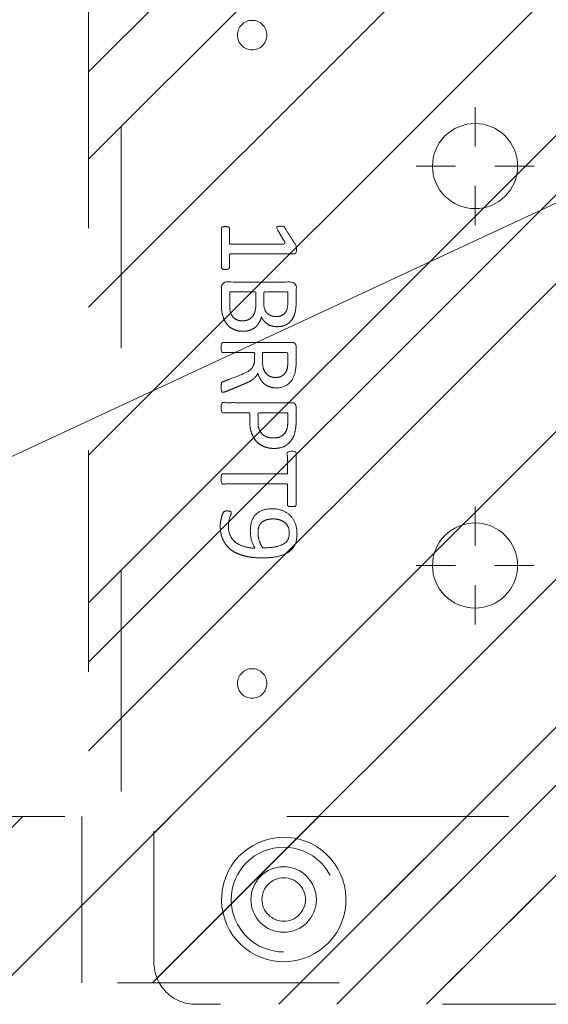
# Model space of a CAD drawing. Header units: inches. Extents: x -416 to -272, y -73 to 47.
# Tile 38 of 206: x -355.53 to -352.36, y -34.24 to -28.32. Entities that reach past the tile are written whole.
import ezdxf

# ---------------------------------------------------------------- set-up
doc = ezdxf.new("R2010")
doc.units = ezdxf.units.IN
doc.header["$LTSCALE"] = 32
doc.header["$MEASUREMENT"] = 0
doc.header["$PDMODE"] = 1
doc.header["$PDSIZE"] = -2
doc.linetypes.add('Dash Style-1', pattern=[0.083328, 0.041656, -0.041672])
for name, color, linetype, lineweight in [('DashLine', 7, 'Continuous', 13), ('DashLineFill', 7, 'Dash Style-1', 13), ('Drawing', 7, 'Continuous', 18), ('Metal-DeskStructure', 7, 'Continuous', 13), ('None', 7, 'Continuous', 18), ('SolidLine', 7, 'Continuous', 15)]:
    doc.layers.add(name, color=color, linetype=linetype, lineweight=lineweight)
pattern_1 = [(45, (0, 0), (-1.61302, 1.93572), []), (45, (-1.0608, 1.0608), (-0.472346, 0.416761), [])]

# ---------------------------------------------------------------- blocks, each defined once
blk = doc.blocks.new('Group-84')
at = {"layer": 'DashLine'}
blk.add_line((71.8898, -12.0079), (55.7172, -19.5493), dxfattribs=at)
blk = doc.blocks.new('Group-55')
at = {"layer": 'DashLine'}
for p, q in [((0.0002, 3.8189), (0.0002, 4.0551)), ((-0.1179, 3.7008), (-0.3541, 3.7008)), ((0.1183, 3.7008), (0.3545, 3.7008)), ((0.0002, 3.5827), (0.0002, 3.3465))]:
    blk.add_line(p, q, dxfattribs=at)
at = {"layer": 'DashLine', "flags": 128}
blk.add_lwpolyline([(-0.2557, 3.7008), (-0.2545, 3.7259), (-0.2508, 3.7507), (-0.2447, 3.7751), (-0.2362, 3.7987), (-0.2255, 3.8214), (-0.2126, 3.843), (-0.1976, 3.8631), (-0.1808, 3.8817), (-0.1621, 3.8986), (-0.142, 3.9136), (-0.1204, 3.9265), (-0.0977, 3.9372), (-0.0741, 3.9457), (-0.0497, 3.9518), (-0.0249, 3.9555), (0.0002, 3.9567), (0.0253, 3.9555), (0.0501, 3.9518), (0.0745, 3.9457), (0.0981, 3.9372), (0.1208, 3.9265), (0.1424, 3.9136), (0.1625, 3.8986), (0.1812, 3.8817), (0.198, 3.8631), (0.213, 3.843), (0.2259, 3.8214), (0.2366, 3.7987), (0.2451, 3.7751), (0.2512, 3.7507), (0.2549, 3.7259), (0.2561, 3.7008), (0.2549, 3.6757), (0.2512, 3.6509), (0.2451, 3.6265), (0.2366, 3.6029), (0.2259, 3.5802), (0.213, 3.5586), (0.198, 3.5384), (0.1812, 3.5198), (0.1625, 3.503), (0.1424, 3.488), (0.1208, 3.4751), (0.0981, 3.4644), (0.0745, 3.4559), (0.0501, 3.4498), (0.0253, 3.4461), (0.0002, 3.4449), (-0.0249, 3.4461), (-0.0497, 3.4498), (-0.0741, 3.4559), (-0.0977, 3.4644), (-0.1204, 3.4751), (-0.142, 3.488), (-0.1621, 3.503), (-0.1808, 3.5198), (-0.1976, 3.5384), (-0.2126, 3.5586), (-0.2255, 3.5802), (-0.2362, 3.6029), (-0.2447, 3.6265), (-0.2508, 3.6509), (-0.2545, 3.6757)], close=True, dxfattribs=at)
blk = doc.blocks.new('Group-56')
at = {"layer": 'DashLine'}
for p, q in [((0.0002, 6.2205), (0.0002, 6.4567)), ((-0.1179, 6.1024), (-0.3541, 6.1024)), ((0.1183, 6.1024), (0.3545, 6.1024)), ((0.0002, 5.9843), (0.0002, 5.748))]:
    blk.add_line(p, q, dxfattribs=at)
at = {"layer": 'DashLine', "flags": 128}
blk.add_lwpolyline([(-0.2557, 6.1024), (-0.2545, 6.1274), (-0.2508, 6.1523), (-0.2447, 6.1766), (-0.2362, 6.2003), (-0.2255, 6.223), (-0.2126, 6.2445), (-0.1976, 6.2647), (-0.1808, 6.2833), (-0.1621, 6.3002), (-0.142, 6.3151), (-0.1204, 6.3281), (-0.0977, 6.3388), (-0.0741, 6.3472), (-0.0497, 6.3534), (-0.0249, 6.357), (0.0002, 6.3583), (0.0253, 6.357), (0.0501, 6.3534), (0.0745, 6.3472), (0.0981, 6.3388), (0.1208, 6.3281), (0.1424, 6.3151), (0.1625, 6.3002), (0.1812, 6.2833), (0.198, 6.2647), (0.213, 6.2445), (0.2259, 6.223), (0.2366, 6.2003), (0.2451, 6.1766), (0.2512, 6.1523), (0.2549, 6.1274), (0.2561, 6.1024), (0.2549, 6.0773), (0.2512, 6.0524), (0.2451, 6.0281), (0.2366, 6.0044), (0.2259, 5.9817), (0.213, 5.9602), (0.198, 5.94), (0.1812, 5.9214), (0.1625, 5.9045), (0.1424, 5.8896), (0.1208, 5.8767), (0.0981, 5.8659), (0.0745, 5.8575), (0.0501, 5.8514), (0.0253, 5.8477), (0.0002, 5.8465), (-0.0249, 5.8477), (-0.0497, 5.8514), (-0.0741, 5.8575), (-0.0977, 5.8659), (-0.1204, 5.8767), (-0.142, 5.8896), (-0.1621, 5.9045), (-0.1808, 5.9214), (-0.1976, 5.94), (-0.2126, 5.9602), (-0.2255, 5.9817), (-0.2362, 6.0044), (-0.2447, 6.0281), (-0.2508, 6.0524), (-0.2545, 6.0773)], close=True, dxfattribs=at)
blk = doc.blocks.new('Group-58')
at = {"layer": 'SolidLine', "color": 7}
for points, knots in [([(1.2823, 6.0565), (1.3118, 6.0565), (1.3709, 6.0491), (1.4262, 6.0325), (1.4742, 6.0048), (1.5093, 5.9623), (1.5314, 5.9033), (1.5314, 5.8498), (1.5259, 5.8221), (1.5176, 5.7889), (1.5093, 5.7778), (1.4982, 5.7741), (1.4816, 5.7741), (1.4724, 5.776), (1.4668, 5.7778), (1.465, 5.7815), (1.465, 5.7889), (1.4705, 5.8018), (1.4779, 5.8239), (1.4816, 5.8516), (1.4816, 5.9033), (1.4558, 5.9513), (1.4133, 5.9808), (1.3561, 5.9974), (1.3229, 5.9974), (1.334, 5.979), (1.3506, 5.9273), (1.3506, 5.8572), (1.3303, 5.8055), (1.2952, 5.776), (1.2472, 5.7612), (1.1882, 5.7612), (1.1347, 5.7796), (1.0941, 5.8166), (1.0701, 5.8719), (1.0701, 5.9402), (1.083, 5.9826), (1.1107, 6.0159), (1.1476, 6.038), (1.1956, 6.0509), (1.2509, 6.0565), (1.2823, 6.0565)], [0, 0, 0, 0.054342, 0.108683, 0.163025, 0.217366, 0.271708, 0.32605, 0.346749, 0.367448, 0.408846, 0.429545, 0.450244, 0.466803, 0.483362, 0.499922, 0.516481, 0.53304, 0.549599, 0.566158, 0.582718, 0.612524, 0.642331, 0.672137, 0.701944, 0.701944, 0.721255, 0.740567, 0.762023, 0.78348, 0.804937, 0.826394, 0.847851, 0.869308, 0.890765, 0.912222, 0.926851, 0.941481, 0.956111, 0.970741, 0.98537, 1, 1, 1]), ([(1.2768, 5.9956), (1.2325, 5.9956), (1.1411, 5.979), (1.1162, 5.9291), (1.1162, 5.8848), (1.1328, 5.8516), (1.1605, 5.8313), (1.1956, 5.8221), (1.2343, 5.8221), (1.2675, 5.8313), (1.2915, 5.8498), (1.3044, 5.8811), (1.3044, 5.931), (1.2878, 5.979), (1.2768, 5.9956)], [0, 0, 0, 0.066007, 0.19802, 0.264026, 0.330033, 0.39604, 0.462046, 0.528053, 0.60066, 0.673267, 0.745875, 0.818482, 0.909241, 1, 1, 1]), ([(1.1014, 5.7482), (1.1074, 5.7482), (1.118, 5.7482), (1.1236, 5.7445), (1.1273, 5.739), (1.1273, 5.6744), (1.1273, 5.6116), (1.3211, 5.6116), (1.5185, 5.6116), (1.5222, 5.608), (1.5241, 5.6006), (1.5259, 5.5895), (1.5259, 5.5729), (1.5241, 5.5618), (1.5222, 5.5544), (1.5185, 5.5507), (1.3211, 5.5507), (1.1273, 5.5507), (1.1273, 5.488), (1.1273, 5.4234), (1.1236, 5.4179), (1.118, 5.416), (1.1088, 5.4142), (1.0959, 5.4142), (1.0848, 5.416), (1.0793, 5.4179), (1.0756, 5.4234), (1.0756, 5.5812), (1.0756, 5.739), (1.0793, 5.7445), (1.0848, 5.7482), (1.0959, 5.7482), (1.1014, 5.7482)], [0, 0, 0, 0.003046, 0.005389, 0.007733, 0.010076, 0.089744, 0.089744, 0.335779, 0.340465, 0.345152, 0.349838, 0.354524, 0.360382, 0.36624, 0.372099, 0.377957, 0.6855, 0.6855, 0.785085, 0.788014, 0.790943, 0.793872, 0.796801, 0.798998, 0.801195, 0.803391, 0.805588, 0.991213, 0.99341, 0.995606, 0.997803, 1, 1, 1]), ([(1.2066, 5.3983), (1.2417, 5.3983), (1.2952, 5.3761), (1.3321, 5.3355), (1.3543, 5.2765), (1.3543, 5.2091), (1.3543, 5.1842), (1.4345, 5.1842), (1.5185, 5.1842), (1.5222, 5.1805), (1.5241, 5.1731), (1.5259, 5.162), (1.5259, 5.1454), (1.5241, 5.1344), (1.5222, 5.127), (1.5185, 5.1233), (1.3081, 5.1233), (1.0885, 5.1233), (1.0756, 5.1381), (1.0756, 5.1953), (1.0756, 5.258), (1.0793, 5.2839), (1.0867, 5.3208), (1.1088, 5.3577), (1.1402, 5.3854), (1.1826, 5.3983), (1.2066, 5.3983)], [0, 0, 0, 0.066268, 0.132535, 0.198803, 0.26507, 0.303966, 0.303966, 0.429297, 0.43506, 0.440822, 0.446584, 0.452347, 0.456957, 0.461567, 0.466177, 0.470786, 0.728938, 0.745073, 0.761208, 0.845107, 0.870922, 0.896738, 0.922553, 0.948369, 0.974184, 1, 1, 1]), ([(1.2122, 5.3355), (1.1845, 5.3355), (1.1476, 5.3152), (1.131, 5.2857), (1.1254, 5.2543), (1.1254, 5.211), (1.1254, 5.1842), (1.2149, 5.1842), (1.3044, 5.1842), (1.3044, 5.211), (1.3044, 5.2635), (1.2915, 5.3005), (1.2657, 5.3244), (1.2325, 5.3355), (1.2122, 5.3355)], [0, 0, 0, 0.053098, 0.106195, 0.159293, 0.212391, 0.297937, 0.297937, 0.584068, 0.584068, 0.669615, 0.752211, 0.834807, 0.917404, 1, 1, 1]), ([(1.5148, 5.0603), (1.5185, 5.0603), (1.5222, 5.0584), (1.5241, 5.0511), (1.5259, 5.0381), (1.5259, 5.0197), (1.5241, 5.0086), (1.5222, 5.0012), (1.5167, 4.9975), (1.5111, 4.9957), (1.4585, 4.9754), (1.4059, 4.9551), (1.3875, 4.9477), (1.358, 4.9329), (1.3358, 4.9108), (1.3247, 4.8813), (1.3247, 4.8416), (1.3247, 4.8222), (1.4198, 4.8222), (1.5185, 4.8222), (1.5222, 4.8185), (1.5241, 4.8111), (1.5259, 4.8001), (1.5259, 4.7835), (1.5241, 4.7724), (1.5222, 4.765), (1.5185, 4.7613), (1.3072, 4.7613), (1.0867, 4.7613), (1.0756, 4.7761), (1.0756, 4.8314), (1.0756, 4.896), (1.0774, 4.9182), (1.0793, 4.9274), (1.083, 4.9532), (1.1033, 4.9938), (1.1328, 5.0197), (1.1716, 5.0344), (1.2159, 5.0344), (1.2528, 5.0215), (1.2805, 4.9994), (1.2989, 4.9662), (1.3063, 4.9477), (1.3118, 4.9588), (1.3266, 4.9772), (1.3469, 4.992), (1.3746, 5.0049), (1.3912, 5.0123), (1.4401, 5.0326), (1.489, 5.0529), (1.5019, 5.0584), (1.513, 5.0603), (1.5148, 5.0603)], [0, 0, 0, 0.004018, 0.008035, 0.012053, 0.01607, 0.020088, 0.024105, 0.028123, 0.03214, 0.03214, 0.070951, 0.070951, 0.084634, 0.098317, 0.112001, 0.125684, 0.138745, 0.138745, 0.202807, 0.205295, 0.207782, 0.21027, 0.212758, 0.214748, 0.216739, 0.218729, 0.220719, 0.332671, 0.339637, 0.346603, 0.391882, 0.407555, 0.423229, 0.423229, 0.466696, 0.510164, 0.553631, 0.597099, 0.640566, 0.684033, 0.727501, 0.770968, 0.770968, 0.798042, 0.825115, 0.852188, 0.879262, 0.879262, 0.958132, 0.958132, 0.979066, 1, 1, 1]), ([(1.2011, 4.9717), (1.1734, 4.9717), (1.1383, 4.9477), (1.1291, 4.92), (1.1273, 4.9108), (1.1254, 4.8887), (1.1254, 4.8471), (1.1254, 4.8222), (1.2011, 4.8222), (1.2768, 4.8222), (1.2768, 4.8508), (1.2768, 4.9034), (1.2657, 4.9366), (1.2435, 4.9606), (1.2159, 4.9717), (1.2011, 4.9717)], [0, 0, 0, 0.142515, 0.285031, 0.285031, 0.330993, 0.376955, 0.445899, 0.445899, 0.655281, 0.655281, 0.734439, 0.800829, 0.867219, 0.93361, 1, 1, 1]), ([(1.3949, 4.694), (1.417, 4.694), (1.4521, 4.6829), (1.4816, 4.6644), (1.5019, 4.6367), (1.5241, 4.5869), (1.5241, 4.4799), (1.5241, 4.4134), (1.513, 4.3987), (1.2998, 4.3987), (1.0867, 4.3987), (1.0756, 4.4134), (1.0756, 4.4716), (1.0756, 4.5629), (1.0922, 4.6146), (1.1199, 4.6478), (1.1623, 4.6663), (1.2048, 4.6663), (1.2343, 4.6589), (1.2583, 4.6441), (1.2786, 4.6201), (1.2841, 4.6072), (1.2878, 4.6257), (1.3063, 4.6571), (1.334, 4.681), (1.3727, 4.694), (1.3949, 4.694)], [0, 0, 0, 0.031455, 0.06291, 0.094366, 0.125821, 0.188731, 0.266159, 0.275837, 0.285516, 0.435531, 0.44521, 0.454888, 0.521427, 0.574659, 0.627891, 0.681123, 0.734355, 0.762747, 0.791139, 0.819531, 0.847924, 0.847924, 0.885943, 0.923962, 0.961981, 1, 1, 1]), ([(1.3986, 4.6312), (1.3783, 4.6312), (1.3487, 4.6183), (1.3284, 4.5943), (1.3174, 4.5574), (1.3174, 4.4937), (1.3174, 4.4577), (1.3958, 4.4577), (1.4742, 4.4577), (1.4742, 4.5011), (1.4742, 4.5851), (1.4465, 4.6183), (1.417, 4.6312), (1.3986, 4.6312)], [0, 0, 0, 0.079156, 0.158312, 0.237468, 0.316624, 0.419526, 0.419526, 0.643799, 0.643799, 0.767809, 0.883905, 0.941952, 1, 1, 1]), ([(1.1956, 4.6054), (1.1789, 4.6054), (1.1531, 4.5961), (1.1347, 4.5758), (1.1254, 4.5445), (1.1254, 4.4891), (1.1254, 4.4577), (1.1974, 4.4577), (1.2694, 4.4577), (1.2694, 4.4919), (1.2694, 4.5482), (1.2583, 4.5777), (1.238, 4.5961), (1.2103, 4.6054), (1.1956, 4.6054)], [0, 0, 0, 0.074499, 0.148998, 0.223496, 0.297995, 0.395417, 0.395417, 0.61891, 0.61891, 0.724928, 0.793696, 0.862464, 0.931232, 1, 1, 1]), ([(1.5001, 4.3229), (1.5074, 4.3229), (1.5213, 4.3201), (1.5241, 4.3118), (1.5241, 4.1927), (1.5241, 4.0737), (1.5222, 4.07), (1.5167, 4.0663), (1.5074, 4.0645), (1.4945, 4.0645), (1.4853, 4.0663), (1.4798, 4.0682), (1.4761, 4.0737), (1.4761, 4.1226), (1.4761, 4.1697), (1.3063, 4.1697), (1.1365, 4.1697), (1.1623, 4.1263), (1.1882, 4.0829), (1.19, 4.0774), (1.1919, 4.0682), (1.1882, 4.0645), (1.1771, 4.0626), (1.1646, 4.0626), (1.155, 4.0626), (1.1494, 4.0645), (1.1457, 4.0682), (1.1439, 4.0719), (1.1107, 4.1235), (1.0774, 4.1752), (1.0756, 4.1771), (1.0756, 4.1807), (1.0738, 4.1863), (1.0738, 4.2034), (1.0738, 4.2214), (1.0774, 4.2269), (1.0811, 4.2287), (1.2795, 4.2287), (1.4761, 4.2287), (1.4761, 4.2693), (1.4761, 4.3136), (1.4798, 4.3173), (1.4853, 4.321), (1.4945, 4.3229), (1.5001, 4.3229)], [0, 0, 0, 0.00261, 0.007831, 0.010441, 0.176195, 0.178805, 0.181415, 0.184026, 0.186636, 0.188594, 0.190551, 0.192509, 0.194467, 0.244389, 0.244389, 0.424498, 0.424498, 0.47805, 0.47805, 0.484241, 0.490432, 0.496622, 0.502813, 0.507071, 0.510941, 0.514811, 0.518682, 0.518682, 0.576295, 0.576295, 0.578743, 0.58119, 0.583638, 0.590247, 0.593184, 0.596122, 0.599059, 0.911881, 0.911881, 0.976501, 0.982376, 0.988251, 0.994125, 1, 1, 1])]:
    blk.add_open_spline(points, degree=2, knots=knots, dxfattribs=at)
blk = doc.blocks.new('1BRPT9-Bracket (2D)')
at = {"layer": 'DashLineFill', "linetype": 'Continuous', "lineweight": 13}
h = blk.add_hatch(dxfattribs=at)
h.set_pattern_fill('Steel', color=253, style=0, pattern_type=2)
h.set_pattern_definition(pattern_1)
edge = h.paths.add_edge_path()
edge.add_line((-2.3221, -8.7402), (-2.3221, 8.7402))
edge.add_line((-2.3221, 8.7402), (1.6779, 8.7402))
edge.add_arc((1.6779, 8.4882), 0.252, 0, 90, ccw=False)
edge.add_line((1.9299, 8.4882), (1.9299, 7.4803))
edge.add_line((1.9299, 7.4803), (2.3236, 7.4611))
edge.add_line((2.3236, 7.4611), (2.3236, -7.4803))
edge.add_line((2.3236, -7.4803), (1.9299, -7.4803))
edge.add_line((1.9299, -7.4803), (1.9299, -8.4882))
edge.add_arc((1.6779, -8.4882), 0.252, -90, 0, ccw=False)
edge.add_line((1.6779, -8.7402), (-2.3221, -8.7402))
h = blk.add_hatch(dxfattribs=at)
h.set_pattern_fill('Steel', color=253, style=0, pattern_type=2)
h.set_pattern_definition(pattern_1)
h.paths.add_polyline_path([(1.1504, 8.4252), (1.1812, 8.4237), (1.2118, 8.4191), (1.2418, 8.4116), (1.2709, 8.4012), (1.2988, 8.388), (1.3254, 8.3721), (1.3502, 8.3537), (1.3731, 8.3329), (1.3938, 8.31), (1.4123, 8.2852), (1.4281, 8.2587), (1.4414, 8.2308), (1.4518, 8.2017), (1.4593, 8.1717), (1.4638, 8.1411), (1.4653, 8.1102), (1.4638, 8.0794), (1.4593, 8.0488), (1.4518, 8.0188), (1.4414, 7.9897), (1.4281, 7.9618), (1.4123, 7.9353), (1.3938, 7.9104), (1.3731, 7.8875), (1.3502, 7.8668), (1.3254, 7.8484), (1.2988, 7.8325), (1.2709, 7.8193), (1.2418, 7.8088), (1.2118, 7.8013), (1.1812, 7.7968), (1.1504, 7.7953), (1.1195, 7.7968), (1.0889, 7.8013), (1.0589, 7.8088), (1.0298, 7.8193), (1.0019, 7.8325), (0.9754, 7.8484), (0.9506, 7.8668), (0.9277, 7.8875), (0.9069, 7.9104), (0.8885, 7.9353), (0.8726, 7.9618), (0.8594, 7.9897), (0.849, 8.0188), (0.8415, 8.0488), (0.8369, 8.0794), (0.8354, 8.1102), (0.8369, 8.1411), (0.8415, 8.1717), (0.849, 8.2017), (0.8594, 8.2308), (0.8726, 8.2587), (0.8885, 8.2852), (0.9069, 8.31), (0.9277, 8.3329), (0.9506, 8.3537), (0.9754, 8.3721), (1.0019, 8.388), (1.0298, 8.4012), (1.0589, 8.4116), (1.0889, 8.4191), (1.1195, 8.4237)])
h = blk.add_hatch(dxfattribs=at)
h.set_pattern_fill('Steel', color=253, style=0, pattern_type=2)
h.set_pattern_definition(pattern_1)
h.paths.add_polyline_path([(1.1504, 8.3071), (1.1697, 8.3061), (1.1888, 8.3033), (1.2075, 8.2986), (1.2257, 8.2921), (1.2432, 8.2838), (1.2597, 8.2739), (1.2753, 8.2624), (1.2896, 8.2494), (1.3025, 8.2351), (1.314, 8.2196), (1.324, 8.203), (1.3322, 8.1856), (1.3387, 8.1674), (1.3434, 8.1486), (1.3463, 8.1295), (1.3472, 8.1102), (1.3463, 8.0909), (1.3434, 8.0718), (1.3387, 8.0531), (1.3322, 8.0349), (1.324, 8.0174), (1.314, 8.0009), (1.3025, 7.9854), (1.2896, 7.971), (1.2753, 7.9581), (1.2597, 7.9466), (1.2432, 7.9366), (1.2257, 7.9284), (1.2075, 7.9219), (1.1888, 7.9172), (1.1697, 7.9143), (1.1504, 7.9134), (1.1311, 7.9143), (1.112, 7.9172), (1.0932, 7.9219), (1.075, 7.9284), (1.0576, 7.9366), (1.041, 7.9466), (1.0255, 7.9581), (1.0112, 7.971), (0.9982, 7.9854), (0.9867, 8.0009), (0.9768, 8.0174), (0.9685, 8.0349), (0.962, 8.0531), (0.9573, 8.0718), (0.9545, 8.0909), (0.9535, 8.1102), (0.9545, 8.1295), (0.9573, 8.1486), (0.962, 8.1674), (0.9685, 8.1856), (0.9768, 8.203), (0.9867, 8.2196), (0.9982, 8.2351), (1.0112, 8.2494), (1.0255, 8.2624), (1.041, 8.2739), (1.0576, 8.2838), (1.075, 8.2921), (1.0932, 8.2986), (1.112, 8.3033), (1.1311, 8.3061)])
h = blk.add_hatch(dxfattribs=at)
h.set_pattern_fill('Steel', color=253, style=0, pattern_type=2)
h.set_pattern_definition(pattern_1)
h.paths.add_polyline_path([(1.3393, 6.8996), (1.348, 6.8992), (1.3566, 6.8979), (1.3651, 6.8958), (1.3732, 6.8929), (1.3811, 6.8891), (1.3886, 6.8847), (1.3955, 6.8795), (1.402, 6.8737), (1.4078, 6.8672), (1.413, 6.8602), (1.4175, 6.8528), (1.4212, 6.8449), (1.4241, 6.8367), (1.4262, 6.8283), (1.4275, 6.8197), (1.4279, 6.811), (1.4275, 6.8023), (1.4262, 6.7937), (1.4241, 6.7853), (1.4212, 6.7771), (1.4175, 6.7693), (1.413, 6.7618), (1.4078, 6.7548), (1.402, 6.7484), (1.3955, 6.7425), (1.3886, 6.7374), (1.3811, 6.7329), (1.3732, 6.7292), (1.3651, 6.7263), (1.3566, 6.7241), (1.348, 6.7229), (1.3393, 6.7224), (1.3307, 6.7229), (1.3221, 6.7241), (1.3136, 6.7263), (1.3054, 6.7292), (1.2976, 6.7329), (1.2901, 6.7374), (1.2832, 6.7425), (1.2767, 6.7484), (1.2709, 6.7548), (1.2657, 6.7618), (1.2612, 6.7693), (1.2575, 6.7771), (1.2546, 6.7853), (1.2525, 6.7937), (1.2512, 6.8023), (1.2508, 6.811), (1.2512, 6.8197), (1.2525, 6.8283), (1.2546, 6.8367), (1.2575, 6.8449), (1.2612, 6.8528), (1.2657, 6.8602), (1.2709, 6.8672), (1.2767, 6.8737), (1.2832, 6.8795), (1.2901, 6.8847), (1.2976, 6.8891), (1.3054, 6.8929), (1.3136, 6.8958), (1.3221, 6.8979), (1.3307, 6.8992)])
h = blk.add_hatch(dxfattribs=at)
h.set_pattern_fill('Steel', color=253, style=0, pattern_type=2)
h.set_pattern_definition(pattern_1)
h.paths.add_polyline_path([(1.3393, 3.002), (1.348, 3.0015), (1.3566, 3.0003), (1.3651, 2.9982), (1.3732, 2.9952), (1.3811, 2.9915), (1.3886, 2.987), (1.3955, 2.9819), (1.402, 2.976), (1.4078, 2.9696), (1.413, 2.9626), (1.4175, 2.9551), (1.4212, 2.9473), (1.4241, 2.9391), (1.4262, 2.9307), (1.4275, 2.9221), (1.4279, 2.9134), (1.4275, 2.9047), (1.4262, 2.8961), (1.4241, 2.8877), (1.4212, 2.8795), (1.4175, 2.8716), (1.413, 2.8642), (1.4078, 2.8572), (1.402, 2.8507), (1.3955, 2.8449), (1.3886, 2.8397), (1.3811, 2.8353), (1.3732, 2.8315), (1.3651, 2.8286), (1.3566, 2.8265), (1.348, 2.8252), (1.3393, 2.8248), (1.3307, 2.8252), (1.3221, 2.8265), (1.3136, 2.8286), (1.3054, 2.8315), (1.2976, 2.8353), (1.2901, 2.8397), (1.2832, 2.8449), (1.2767, 2.8507), (1.2709, 2.8572), (1.2657, 2.8642), (1.2612, 2.8716), (1.2575, 2.8795), (1.2546, 2.8877), (1.2525, 2.8961), (1.2512, 2.9047), (1.2508, 2.9134), (1.2512, 2.9221), (1.2525, 2.9307), (1.2546, 2.9391), (1.2575, 2.9473), (1.2612, 2.9551), (1.2657, 2.9626), (1.2709, 2.9696), (1.2767, 2.976), (1.2832, 2.9819), (1.2901, 2.987), (1.2976, 2.9915), (1.3054, 2.9952), (1.3136, 2.9982), (1.3221, 3.0003), (1.3307, 3.0015)])
at = {"layer": 'DashLineFill'}
blk.add_line((2.1268, 7.4611), (2.1268, -7.4803), dxfattribs=at)
at = {"layer": 'DashLineFill', "flags": 128}
blk.add_lwpolyline([(-2.3221, -8.7402), (-2.3221, 8.7402), (1.6779, 8.7402, -0.414214), (1.9299, 8.4882), (1.9299, 7.4803), (2.3236, 7.4611), (2.3236, -7.4803), (1.9299, -7.4803), (1.9299, -8.4882, -0.414214), (1.6779, -8.7402)], format="xyb", close=True, dxfattribs=at)
for points in [[(1.1504, 8.4252), (1.1812, 8.4237), (1.2118, 8.4191), (1.2418, 8.4116), (1.2709, 8.4012), (1.2988, 8.388), (1.3254, 8.3721), (1.3502, 8.3537), (1.3731, 8.3329), (1.3938, 8.31), (1.4123, 8.2852), (1.4281, 8.2587), (1.4414, 8.2308), (1.4518, 8.2017), (1.4593, 8.1717), (1.4638, 8.1411), (1.4653, 8.1102), (1.4638, 8.0794), (1.4593, 8.0488), (1.4518, 8.0188), (1.4414, 7.9897), (1.4281, 7.9618), (1.4123, 7.9353), (1.3938, 7.9104), (1.3731, 7.8875), (1.3502, 7.8668), (1.3254, 7.8484), (1.2988, 7.8325), (1.2709, 7.8193), (1.2418, 7.8088), (1.2118, 7.8013), (1.1812, 7.7968), (1.1504, 7.7953), (1.1195, 7.7968), (1.0889, 7.8013), (1.0589, 7.8088), (1.0298, 7.8193), (1.0019, 7.8325), (0.9754, 7.8484), (0.9506, 7.8668), (0.9277, 7.8875), (0.9069, 7.9104), (0.8885, 7.9353), (0.8726, 7.9618), (0.8594, 7.9897), (0.849, 8.0188), (0.8415, 8.0488), (0.8369, 8.0794), (0.8354, 8.1102), (0.8369, 8.1411), (0.8415, 8.1717), (0.849, 8.2017), (0.8594, 8.2308), (0.8726, 8.2587), (0.8885, 8.2852), (0.9069, 8.31), (0.9277, 8.3329), (0.9506, 8.3537), (0.9754, 8.3721), (1.0019, 8.388), (1.0298, 8.4012), (1.0589, 8.4116), (1.0889, 8.4191), (1.1195, 8.4237)], [(1.1504, 8.3071), (1.1697, 8.3061), (1.1888, 8.3033), (1.2075, 8.2986), (1.2257, 8.2921), (1.2432, 8.2838), (1.2597, 8.2739), (1.2753, 8.2624), (1.2896, 8.2494), (1.3025, 8.2351), (1.314, 8.2196), (1.324, 8.203), (1.3322, 8.1856), (1.3387, 8.1674), (1.3434, 8.1486), (1.3463, 8.1295), (1.3472, 8.1102), (1.3463, 8.0909), (1.3434, 8.0718), (1.3387, 8.0531), (1.3322, 8.0349), (1.324, 8.0174), (1.314, 8.0009), (1.3025, 7.9854), (1.2896, 7.971), (1.2753, 7.9581), (1.2597, 7.9466), (1.2432, 7.9366), (1.2257, 7.9284), (1.2075, 7.9219), (1.1888, 7.9172), (1.1697, 7.9143), (1.1504, 7.9134), (1.1311, 7.9143), (1.112, 7.9172), (1.0932, 7.9219), (1.075, 7.9284), (1.0576, 7.9366), (1.041, 7.9466), (1.0255, 7.9581), (1.0112, 7.971), (0.9982, 7.9854), (0.9867, 8.0009), (0.9768, 8.0174), (0.9685, 8.0349), (0.962, 8.0531), (0.9573, 8.0718), (0.9545, 8.0909), (0.9535, 8.1102), (0.9545, 8.1295), (0.9573, 8.1486), (0.962, 8.1674), (0.9685, 8.1856), (0.9768, 8.203), (0.9867, 8.2196), (0.9982, 8.2351), (1.0112, 8.2494), (1.0255, 8.2624), (1.041, 8.2739), (1.0576, 8.2838), (1.075, 8.2921), (1.0932, 8.2986), (1.112, 8.3033), (1.1311, 8.3061)], [(1.3393, 6.8996), (1.348, 6.8992), (1.3566, 6.8979), (1.3651, 6.8958), (1.3732, 6.8929), (1.3811, 6.8891), (1.3886, 6.8847), (1.3955, 6.8795), (1.402, 6.8737), (1.4078, 6.8672), (1.413, 6.8602), (1.4175, 6.8528), (1.4212, 6.8449), (1.4241, 6.8367), (1.4262, 6.8283), (1.4275, 6.8197), (1.4279, 6.811), (1.4275, 6.8023), (1.4262, 6.7937), (1.4241, 6.7853), (1.4212, 6.7771), (1.4175, 6.7693), (1.413, 6.7618), (1.4078, 6.7548), (1.402, 6.7484), (1.3955, 6.7425), (1.3886, 6.7374), (1.3811, 6.7329), (1.3732, 6.7292), (1.3651, 6.7263), (1.3566, 6.7241), (1.348, 6.7229), (1.3393, 6.7224), (1.3307, 6.7229), (1.3221, 6.7241), (1.3136, 6.7263), (1.3054, 6.7292), (1.2976, 6.7329), (1.2901, 6.7374), (1.2832, 6.7425), (1.2767, 6.7484), (1.2709, 6.7548), (1.2657, 6.7618), (1.2612, 6.7693), (1.2575, 6.7771), (1.2546, 6.7853), (1.2525, 6.7937), (1.2512, 6.8023), (1.2508, 6.811), (1.2512, 6.8197), (1.2525, 6.8283), (1.2546, 6.8367), (1.2575, 6.8449), (1.2612, 6.8528), (1.2657, 6.8602), (1.2709, 6.8672), (1.2767, 6.8737), (1.2832, 6.8795), (1.2901, 6.8847), (1.2976, 6.8891), (1.3054, 6.8929), (1.3136, 6.8958), (1.3221, 6.8979), (1.3307, 6.8992)], [(1.3393, 3.002), (1.348, 3.0015), (1.3566, 3.0003), (1.3651, 2.9982), (1.3732, 2.9952), (1.3811, 2.9915), (1.3886, 2.987), (1.3955, 2.9819), (1.402, 2.976), (1.4078, 2.9696), (1.413, 2.9626), (1.4175, 2.9551), (1.4212, 2.9473), (1.4241, 2.9391), (1.4262, 2.9307), (1.4275, 2.9221), (1.4279, 2.9134), (1.4275, 2.9047), (1.4262, 2.8961), (1.4241, 2.8877), (1.4212, 2.8795), (1.4175, 2.8716), (1.413, 2.8642), (1.4078, 2.8572), (1.402, 2.8507), (1.3955, 2.8449), (1.3886, 2.8397), (1.3811, 2.8353), (1.3732, 2.8315), (1.3651, 2.8286), (1.3566, 2.8265), (1.348, 2.8252), (1.3393, 2.8248), (1.3307, 2.8252), (1.3221, 2.8265), (1.3136, 2.8286), (1.3054, 2.8315), (1.2976, 2.8353), (1.2901, 2.8397), (1.2832, 2.8449), (1.2767, 2.8507), (1.2709, 2.8572), (1.2657, 2.8642), (1.2612, 2.8716), (1.2575, 2.8795), (1.2546, 2.8877), (1.2525, 2.8961), (1.2512, 2.9047), (1.2508, 2.9134), (1.2512, 2.9221), (1.2525, 2.9307), (1.2546, 2.9391), (1.2575, 2.9473), (1.2612, 2.9551), (1.2657, 2.9626), (1.2709, 2.9696), (1.2767, 2.976), (1.2832, 2.9819), (1.2901, 2.987), (1.2976, 2.9915), (1.3054, 2.9952), (1.3136, 2.9982), (1.3221, 3.0003), (1.3307, 3.0015)]]:
    blk.add_lwpolyline(points, close=True, dxfattribs=at)
at = {"layer": 'DashLineFill', "linetype": 'Continuous', "lineweight": 5}
for p in [(0.0002, 6.1024), (0.0002, 3.7008)]:
    blk.add_point(p, dxfattribs=at)
at = {"layer": 'Metal-DeskStructure', "color": 7}
for name in ['Group-56', 'Group-55']:
    blk.add_blockref(name, (0, 0), dxfattribs=at)
at = {"layer": 'SolidLine', "color": 7}
blk.add_blockref('Group-58', (0, 0), dxfattribs=at)
blk = doc.blocks.new('1BRPT5-RightBeam (2D)')
at = {"layer": 'DashLineFill', "linetype": 'Continuous', "lineweight": 13}
h = blk.add_hatch(dxfattribs=at)
h.set_pattern_fill('Steel', color=253, style=0, pattern_type=2)
h.set_pattern_definition(pattern_1)
h.paths.add_polyline_path([(-1.8504, 0.5), (20.4724, 0.5), (20.4724, -0.5), (-1.8504, -0.5)])
at = {"layer": 'DashLineFill'}
blk.add_line((2.3622, 0.5), (2.3622, -0.5), dxfattribs=at)
at = {"layer": 'DashLineFill', "flags": 128}
blk.add_lwpolyline([(-1.8504, 0.5), (20.4724, 0.5), (20.4724, -0.5), (-1.8504, -0.5)], close=True, dxfattribs=at)
at = {"layer": 'SolidLine', "flags": 128}
for points in [[(1.1224, -0.373), (1.086, -0.3686), (1.0502, -0.3606), (1.0153, -0.3491), (0.9817, -0.3342), (0.9498, -0.3162), (0.9197, -0.2951), (0.8919, -0.2711), (0.8666, -0.2445), (0.844, -0.2156), (0.8243, -0.1846), (0.8078, -0.1519), (0.7945, -0.1176), (0.7847, -0.0823), (0.7784, -0.0461), (0.7757, -0.0095), (0.7766, 0.0272), (0.781, 0.0636), (0.789, 0.0995), (0.8005, 0.1343), (0.8154, 0.1679), (0.8334, 0.1998), (0.8545, 0.2299), (0.8785, 0.2577), (0.9051, 0.283), (0.934, 0.3056), (0.965, 0.3253), (0.9977, 0.3418), (1.032, 0.3551), (1.0673, 0.3649), (1.1035, 0.3712), (1.1401, 0.3739), (1.1768, 0.373), (1.2132, 0.3686), (1.2491, 0.3606), (1.2839, 0.3491), (1.3175, 0.3342), (1.3494, 0.3162), (1.3795, 0.2951), (1.4073, 0.2711), (1.4326, 0.2446), (1.4552, 0.2156), (1.4749, 0.1846), (1.4914, 0.1519), (1.5047, 0.1176), (1.5145, 0.0823), (1.5208, 0.0461), (1.5235, 0.0095), (1.5227, -0.0272), (1.5182, -0.0636), (1.5102, -0.0995), (1.4987, -0.1343), (1.4838, -0.1679), (1.4658, -0.1998), (1.4447, -0.2299), (1.4207, -0.2577), (1.3942, -0.283), (1.3652, -0.3056), (1.3342, -0.3253), (1.3015, -0.3418), (1.2672, -0.3551), (1.2319, -0.3649), (1.1957, -0.3712), (1.1591, -0.3739)], [(1.2805, 0), (1.2798, -0.0128), (1.2779, -0.0255), (1.2748, -0.038), (1.2705, -0.0501), (1.265, -0.0617), (1.2584, -0.0727), (1.2508, -0.083), (1.2421, -0.0925), (1.2326, -0.1011), (1.2223, -0.1088), (1.2113, -0.1154), (1.1997, -0.1209), (1.1876, -0.1252), (1.1751, -0.1283), (1.1624, -0.1302), (1.1496, -0.1308), (1.1368, -0.1302), (1.1241, -0.1283), (1.1116, -0.1252), (1.0995, -0.1209), (1.0879, -0.1154), (1.0769, -0.1088), (1.0666, -0.1011), (1.0571, -0.0925), (1.0485, -0.083), (1.0408, -0.0727), (1.0342, -0.0617), (1.0287, -0.0501), (1.0244, -0.038), (1.0213, -0.0255), (1.0194, -0.0128), (1.0188, 0), (1.0194, 0.0128), (1.0213, 0.0255), (1.0244, 0.038), (1.0287, 0.0501), (1.0342, 0.0617), (1.0408, 0.0727), (1.0485, 0.083), (1.0571, 0.0925), (1.0666, 0.1011), (1.0769, 0.1088), (1.0879, 0.1154), (1.0995, 0.1209), (1.1116, 0.1252), (1.1241, 0.1283), (1.1368, 0.1302), (1.1496, 0.1308), (1.1624, 0.1302), (1.1751, 0.1283), (1.1876, 0.1252), (1.1997, 0.1209), (1.2113, 0.1154), (1.2223, 0.1088), (1.2326, 0.1011), (1.2421, 0.0925), (1.2508, 0.083), (1.2584, 0.0727), (1.265, 0.0617), (1.2705, 0.0501), (1.2748, 0.038), (1.2779, 0.0255), (1.2798, 0.0128)]]:
    blk.add_lwpolyline(points, close=True, dxfattribs=at)
blk = doc.blocks.new('Group-85')
at = {"layer": 'None', "color": 7, "rotation": 180}
for name, p in [('1BRPT9-Bracket (2D)', (62.9921, -12.0079)), ('1BRPT5-RightBeam (2D)', (62.9921, -20.1181))]:
    blk.add_blockref(name, p, dxfattribs=at)
blk = doc.blocks.new('Group-86')
at = {"layer": 'None'}
blk.add_blockref('Group-84', (0, 0), dxfattribs=at)
blk.add_blockref('Group-85', (0, 0), dxfattribs=at)
blk = doc.blocks.new('SL Credenza Desk (2D)-1')
at = {"layer": 'None'}
blk.add_blockref('Group-86', (0, 0), dxfattribs=at)
at = {"layer": 'Drawing', "color": 0, "flags": 1}
for tag in ['Tag', 'Catalog', 'Option1', 'Option2', 'Option3', 'Option4', 'Option5', 'Option6', 'Option7', 'Option8', 'Option9', 'Option10', 'Option11', 'Option12', 'Custom', 'FinishGroup', 'Discount', 'Item2', 'Item3', 'Item6', 'Item8', 'Item9', 'Item10', 'Item12', 'Item13', 'Item16', 'Item18', 'Item19', 'Item20', 'Item21', 'Item22', 'Item23', 'Item24', 'Item25', 'Item1', 'Item4', 'Item5', 'Item7', 'Item11', 'Item14', 'Item15', 'Item17']:
    blk.add_attdef(tag, (-56.2887, -28.999), '', height=0.00709, dxfattribs=at)
blk = doc.blocks.new('Group-87')
at = {"layer": 'Drawing'}
blk.add_blockref('SL Credenza Desk (2D)-1', (-56.3281, 1.4853), dxfattribs=at)
at = {"layer": 'Drawing', "color": 0, "flags": 1}
for tag in ['Tag', 'Catalog', 'Option1', 'Option2', 'Option3', 'Option4', 'Option5', 'Option6', 'Option7', 'Option8', 'Option9', 'Option10', 'Option11', 'Option12', 'Custom', 'FinishGroup', 'Discount', 'Item2', 'Item3', 'Item6', 'Item8', 'Item9', 'Item10', 'Item12', 'Item13', 'Item16', 'Item18', 'Item19', 'Item20', 'Item21', 'Item22', 'Item23', 'Item24', 'Item25', 'Item1', 'Item4', 'Item5', 'Item7', 'Item11', 'Item14', 'Item15', 'Item17']:
    blk.add_attdef(tag, (-56.2887, -28.999), '', height=0.00709, dxfattribs=at)

msp = doc.modelspace()

# ---------------------------------------------------------------- block references
at = {"layer": 'Drawing', "color": 7}
msp.add_blockref('Group-87', (-359.4593, -14.9775), dxfattribs=at)

doc.saveas('drawing.dxf')
